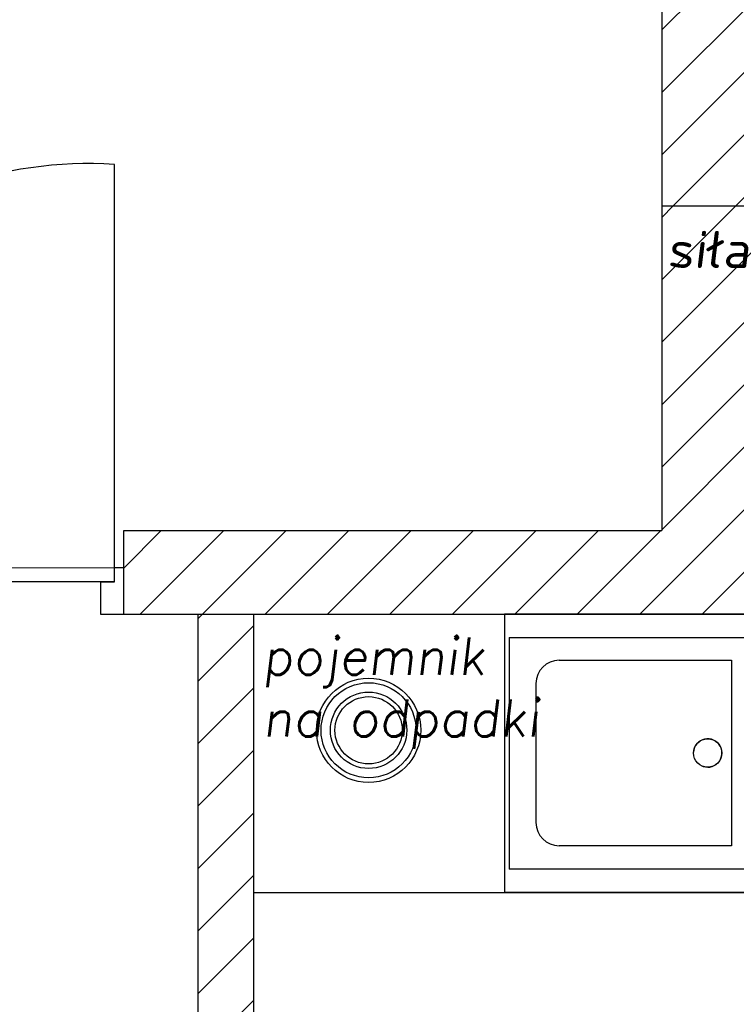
# Model space of a CAD drawing. Header units: millimetres. Extents: x -486876 to 553054, y -140324 to 834178.
# Tile 11 of 155: x -169664 to -168119, y 73259 to 75383. Entities that reach past the tile are written whole.
import ezdxf
from ezdxf.enums import TextEntityAlignment as Align

# ---------------------------------------------------------------- set-up
doc = ezdxf.new("R2010")
doc.units = ezdxf.units.MM
doc.linetypes.add('DASH2', pattern=[0.75, 0.5, -0.25])
doc.layers.add('_XREF', color=252, linetype='DASH2', lineweight=13)
doc.layers.add('XREF$0$ściana nośna', color=8, linetype='Continuous', lineweight=30)
for name, color, linetype in [('XREF$0$DRZWI', 8, 'Continuous'), ('XREF$0$MEBLE', 8, 'Continuous'), ('XREF$0$MEBLE_ŁAZIENKOWE_I_KUCHENNE', 8, 'Continuous'), ('XREF$0$nowe ściany', 8, 'Continuous'), ('XREF$0$WYMIARY', 9, 'Continuous'), ('XREF$0$WYPEŁNIENIA', 8, 'Continuous')]:
    doc.layers.add(name, color=color, linetype=linetype)
doc.styles.add('XREF$0$APLUS', font='arial.ttf', dxfattribs={"width": 0.6})
doc.styles.add('XREF$0$ROMANS', font='romans.shx')
pattern_1 = [(45, (-52999.899, 13162.694), (-6.7351921, 6.7351921), [])]

# ---------------------------------------------------------------- blocks, each defined once
blk = doc.blocks.new('XREF')
at = {"layer": 'XREF$0$WYPEŁNIENIA'}
h = blk.add_hatch(dxfattribs=at)
h.set_pattern_fill('ANSI31', color=256, scale=3)
h.set_pattern_definition(pattern_1)
h.paths.add_polyline_path([(2833.43, 10024.04), (2806.56, 10024.04), (2806.56, 10062.95), (2756.56, 10062.95), (2756.56, 10102.95), (2726.65, 10102.95), (2725.88, 10101.79), (2725.88, 10033.49), (2680.31, 10033.49), (2680.31, 10102.95), (2641.56, 10102.95), (2641.56, 10024.04), (2546.56, 10024.04), (2546.56, 9984.04), (2833.43, 9984.04)])
h.paths.add_polyline_path([(3067, 10024.04), (2833.43, 10024.04), (2833.43, 9984.04), (3067, 9984.04), (3067, 9994.04)])
h.paths.add_polyline_path([(2456.56, 10024.04), (2376.56, 10024.04), (2376.56, 10044.04), (2361.56, 10044.04), (2361.56, 10024.04), (2161.56, 10024.04), (2161.56, 10141.99), (2121.56, 10141.99), (2121.56, 9894.37), (1846.56, 9894.37), (1846.56, 9872.67), (1876.56, 9872.67), (2121.56, 9872.67), (2121.56, 9779.12), (2161.56, 9779.12), (2161.56, 9869.37), (2161.56, 9984.04), (2456.56, 9984.04)])
h.paths.add_polyline_path([(2376.56, 10304.91), (2361.56, 10304.91), (2361.56, 10144.04), (2371.64, 10144.04), (2376.56, 10144.04)])
h.paths.add_polyline_path([(2444.58, 10649.37), (2192.94, 10649.37), (2192.94, 10634.37), (2379.58, 10634.37), (2379.58, 10589.37), (2444.58, 10589.37)])
h.paths.add_polyline_path([(2161.56, 10634.37), (2192.94, 10634.37), (2192.94, 10649.37), (2161.56, 10649.37), (2161.56, 10704.67), (2121.56, 10704.67), (2121.56, 10581.7), (2161.56, 10581.7)])
h.paths.add_polyline_path([(2647.02, 10553.68), (2666.09, 10553.68), (2666.09, 10567.18), (2647.02, 10567.18)], flags=16)
h.paths.add_polyline_path([(2530.53, 10311.91), (2530.53, 10304.91), (2666.56, 10304.91), (2666.56, 10392.95), (2646.56, 10392.95), (2646.56, 10322.95), (2530.53, 10322.95)])
edge = h.paths.add_edge_path()
edge.add_line((2430.53, 10304.91), (2430.53, 10311.91))
edge.add_line((2430.53, 10311.91), (2433.03, 10311.91))
edge.add_line((2433.03, 10311.91), (2430.53, 10314.91))
edge.add_arc((2428.76, 10318.93), 4.39, 293.6835, 426.3165)
edge.add_line((2430.53, 10322.95), (2161.56, 10322.95))
edge.add_line((2161.56, 10322.95), (2161.56, 10418.77))
edge.add_line((2161.56, 10418.77), (2121.56, 10418.77))
edge.add_line((2121.56, 10418.77), (2121.56, 10304.91))
edge.add_line((2121.56, 10304.91), (2430.53, 10304.91))
h.paths.add_polyline_path([(2666.56, 10649.37), (2641.65, 10649.37), (2641.65, 10634.37), (2646.56, 10634.37), (2646.56, 10497.95), (2666.56, 10497.95)])
h = blk.add_hatch(dxfattribs=at)
h.set_pattern_fill('ANSI31', color=256, scale=3)
h.set_pattern_definition(pattern_1)
h.paths.add_polyline_path([(2558.56, 10304.91), (2546.56, 10304.91), (2546.56, 10206.27), (2556.56, 10206.27), (2558.56, 10206.27)])
h.paths.add_polyline_path([(2558.56, 10106.27), (2546.56, 10106.27), (2546.56, 10024.04), (2558.56, 10024.04)])
h.paths.add_polyline_path([(2161.56, 9779.12), (2121.56, 9779.12), (2121.56, 9694.37), (2161.56, 9694.37)])
h.paths.add_polyline_path([(2161.56, 9424.37), (2121.56, 9424.37), (2121.56, 9247.17), (1876.56, 9247.17), (1846.56, 9247.17), (1846.56, 9224.37), (2134.58, 9224.37), (2134.58, 9090.15), (2519.93, 9090.15), (2519.93, 9115.15), (2161.56, 9115.15)])
h.paths.add_polyline_path([(1876.56, 9441.47), (1846.56, 9441.47), (1846.56, 9404.47), (1876.56, 9404.47)])
h.paths.add_polyline_path([(1876.56, 9715.37), (1846.56, 9715.37), (1846.56, 9678.37), (1876.56, 9678.37)])
h.paths.add_polyline_path([(2699.1, 9115.15), (2648.93, 9115.15), (2648.93, 9090.15), (2699.1, 9090.15)])
h.paths.add_polyline_path([(2878.28, 9115.15), (2833.43, 9115.15), (2833.43, 9090.15), (2878.28, 9090.15)])
h.paths.add_polyline_path([(3386.56, 9321.43), (3541.76, 9319.38), (3541.76, 9339.38), (3386.56, 9341.43), (3386.56, 9472.15), (3361.56, 9472.15), (3361.56, 9115.15), (3007.28, 9115.15), (3007.28, 9090.15), (3386.56, 9090.15)])
h.paths.add_polyline_path([(3386.56, 9779.12), (3361.56, 9779.12), (3361.56, 9622.15), (3386.56, 9622.15)])
h.paths.add_polyline_path([(3386.56, 9871.31), (3361.56, 9871.31), (3361.56, 9779.12), (3386.56, 9779.12)])
h.paths.add_polyline_path([(3409.56, 10024.04), (3386.56, 10024.04), (3386.56, 10471.78), (3409.68, 10471.78), (3409.68, 10496.78), (3386.56, 10496.78), (3386.56, 10611.78), (3447.56, 10611.78), (3447.56, 10651.78), (3326.56, 10651.78), (3326.56, 10611.78), (3361.56, 10611.78), (3361.56, 10024.04), (3167, 10024.04), (3167, 9984.04), (3361.56, 9984.04), (3361.56, 9971.31), (3386.56, 9971.31), (3386.56, 9984.04), (3409.56, 9984.04)])
h.paths.add_polyline_path([(3221.56, 10651.78), (3201.56, 10651.78), (3201.56, 10666.78), (3176.56, 10666.78), (3176.56, 10322.95), (3201.56, 10322.95), (3201.56, 10611.78), (3221.56, 10611.78)])
h.paths.add_polyline_path([(2666.56, 10481.33), (2666.56, 10497.95), (2646.56, 10497.95), (2646.56, 10392.95), (2666.56, 10392.95)])
h.paths.add_polyline_path([(2833.43, 10649.37), (2666.56, 10649.37), (2666.56, 10637.37), (2833.43, 10637.37)])
h.paths.add_polyline_path([(2896.56, 10649.37), (2833.56, 10649.37), (2833.56, 10589.37), (2896.56, 10589.37)])
h.paths.add_polyline_path([(2896.56, 10649.37), (2884.56, 10649.37)])
h.paths.add_polyline_path([(3055.46, 10649.37), (2896.56, 10649.37), (2896.56, 10637.37), (3055.46, 10637.37)])
h.paths.add_polyline_path([(3033.87, 10637.37), (3021.87, 10637.37), (3021.87, 10496.71), (3033.87, 10496.71)])
h.paths.add_polyline_path([(3176.56, 10649.37), (3155.46, 10649.37), (3155.46, 10637.37), (3176.56, 10637.37)])
h.paths.add_polyline_path([(2806.56, 10316.91), (2666.56, 10316.91), (2666.56, 10304.91), (2794.56, 10304.91), (2794.56, 10223.94), (2806.56, 10223.94)])
at = {"layer": 'XREF$0$DRZWI'}
blk.add_line((2528.53, 10314.99), (2530.53, 10314.99), dxfattribs=at)
for points in [[(2525.53, 10311.91), (2528.53, 10311.91), (2528.53, 10401.91), (2528.53, 10401.91)], [(2528.53, 10311.91), (2433.03, 10311.91), (2433.03, 10314.91), (2433.03, 10314.91), (2530.53, 10314.99)], [(2525.53, 10311.91), (2525.53, 10304.91), (2530.53, 10304.91)]]:
    blk.add_lwpolyline(points, dxfattribs=at)
blk.add_arc((2523.09, 10311.97), 90.11, 86.5388, 178.128, dxfattribs=at)
at = {"layer": 'XREF$0$MEBLE', "ltscale": 1.2}
blk.add_line((2558.56, 10244.91), (2794.56, 10244.91), dxfattribs=at)
at = {"layer": 'XREF$0$MEBLE'}
for radius in [11.25, 10.25, 8.25, 7.25]:
    blk.add_circle((2583.32, 10279.87), radius, dxfattribs=at)
at = {"layer": 'XREF$0$MEBLE_ŁAZIENKOWE_I_KUCHENNE'}
for p, q in [((2612.62, 10304.91), (2612.62, 10244.91)), ((2712.62, 10304.91), (2612.62, 10304.91)), ((2613.62, 10299.91), (2711.62, 10299.91)), ((2613.62, 10299.91), (2613.62, 10249.91)), ((2624.4, 10294.97), (2661.62, 10294.97)), ((2619.4, 10289.97), (2619.4, 10259.97)), ((2661.62, 10254.97), (2624.4, 10254.97)), ((2711.62, 10249.91), (2613.62, 10249.91)), ((2712.62, 10244.91), (2612.62, 10244.91))]:
    blk.add_line(p, q, dxfattribs=at)
blk.add_lwpolyline([(2661.62, 10294.97), (2661.62, 10254.97)], dxfattribs=at)
blk.add_circle((2656.46, 10274.97), 3.06, dxfattribs=at)
for centre, radius, start, end in [((2624.4, 10289.97), 5, 90, 180), ((2656.46, 10274.97), 3.06, 242.2027, 175.9934), ((2624.4, 10259.97), 5, 180, 270)]:
    blk.add_arc(centre, radius, start, end, dxfattribs=at)
at = {"layer": 'XREF$0$nowe ściany'}
for p, q in [((2646.56, 10497.95), (2646.56, 10392.95)), ((2530.53, 10304.91), (2530.53, 10322.95)), ((2546.56, 10206.27), (2546.56, 10304.91)), ((2558.56, 10206.27), (2558.56, 10304.91))]:
    blk.add_line(p, q, dxfattribs=at)
at = {"layer": 'XREF$0$ściana nośna'}
for p, q in [((2646.56, 10392.95), (2666.56, 10392.95)), ((2646.56, 10392.95), (2646.56, 10322.95)), ((2530.53, 10322.95), (2646.56, 10322.95)), ((2530.53, 10304.91), (2666.56, 10304.91))]:
    blk.add_line(p, q, dxfattribs=at)
at = {"style": 'XREF$0$APLUS'}
blk.add_attdef('165', text='', height=12.94, rotation=90, dxfattribs=at).set_placement((5850.28, 4086.91), align=Align.TOP_CENTER)
blk.add_attdef('70', text='', height=12.94, rotation=90, dxfattribs=at).set_placement((5846.74, 4087.03), align=Align.BOTTOM_CENTER)
at = {"layer": 'XREF$0$DRZWI', "style": 'XREF$0$APLUS'}
for tag, height, p in [('90', 10.59, (3968.05, 17970.78)), ('90', 10.59, (4273.69, 17907.63)), ('90', 10.59, (4647.11, 17907.63)), ('90', 10.59, (4995.74, 17907.63)), ('90', 10.59, (5345.01, 17907.63)), ('90', 8.24, (3625.86, 17450.53)), ('90', 8.24, (4282.58, 17436.64)), ('90', 8.24, (4577.82, 17436.64)), ('90', 8.24, (5003.12, 17436.64)), ('90', 8.24, (5300.95, 17436.64)), ('90', 8.24, (5625.63, 17350.96)), ('110', 12.94, (3772.73, 10725.01)), ('100', 12.94, (3763.85, 10003.38)), ('90', 10.59, (3383.41, 9921.97)), ('83', 10.59, (4118.73, 4184.03))]:
    blk.add_attdef(tag, text='', height=height, dxfattribs=at).set_placement(p, align=Align.BOTTOM_CENTER)
for tag, height, p in [('200', 10.59, (3967.95, 17967.89)), ('200', 10.59, (4273.59, 17904.74)), ('200', 10.59, (4647.01, 17904.74)), ('200', 10.59, (4995.64, 17904.74)), ('200', 10.59, (5344.91, 17904.74)), ('200', 8.24, (3625.86, 17448.28)), ('200', 8.24, (4282.58, 17434.39)), ('200', 8.24, (4577.82, 17434.39)), ('200', 8.24, (5003.12, 17434.39)), ('200', 8.24, (5300.95, 17434.39)), ('200', 8.24, (5625.63, 17348.71)), ('210', 12.94, (3772.6, 10721.48)), ('200', 12.94, (3763.85, 9999.84)), ('200', 10.59, (3383.31, 9919.08)), ('178', 10.59, (4118.62, 4181.14))]:
    blk.add_attdef(tag, text='', height=height, dxfattribs=at).set_placement(p, align=Align.TOP_CENTER)
for tag, height, p in [('205', 10.59, (4204.92, 17787.31)), ('210', 10.59, (5722.65, 17787.31)), ('210', 12.94, (4602.86, 17776.83)), ('210', 12.94, (4951.5, 17776.83)), ('210', 12.94, (5300.98, 17776.83)), ('210', 12.94, (4044.07, 17776.19)), ('210', 12.94, (3579.16, 17557.04)), ('210', 12.94, (3935.88, 17557.04)), ('210', 12.94, (4219.13, 17557.04)), ('210', 12.94, (4633.7, 17557.04)), ('210', 12.94, (4958.43, 17557.04)), ('210', 12.94, (5356.84, 17557.04)), ('210', 12.94, (5615.9, 17557.04)), ('200', 11.76, (4716.1, 10187.15)), ('200', 11.76, (4936.97, 10128.95)), ('200', 11.76, (5363.02, 10117.1)), ('210', 13.53, (3475.75, 9987.9)), ('170', 11.76, (4209.38, 4035.73))]:
    blk.add_attdef(tag, text='', height=height, rotation=90, dxfattribs=at).set_placement(p, align=Align.TOP_CENTER)
for tag, height, p in [('100', 10.59, (5719.75, 17787.41)), ('96', 10.59, (4202.03, 17787.41)), ('100', 12.94, (4599.33, 17776.96)), ('100', 12.94, (4947.96, 17776.96)), ('100', 12.94, (5297.45, 17776.96)), ('100', 12.94, (4040.53, 17776.32)), ('100', 12.94, (3575.63, 17557.16)), ('100', 12.94, (3932.34, 17557.16)), ('100', 12.94, (4215.59, 17557.16)), ('100', 12.94, (4630.17, 17557.16)), ('100', 12.94, (4954.89, 17557.16)), ('100', 12.94, (5353.3, 17557.16)), ('100', 12.94, (5612.36, 17557.16)), ('90', 11.76, (4712.89, 10187.26)), ('90', 11.76, (4933.75, 10129.07)), ('90', 11.76, (5359.81, 10117.21)), ('120', 13.53, (3472.06, 9987.9)), ('90', 11.76, (4206.17, 4035.84))]:
    blk.add_attdef(tag, text='', height=height, rotation=90, dxfattribs=at).set_placement(p, align=Align.BOTTOM_CENTER)
at = {"layer": 'XREF$0$WYMIARY', "char_height": 8, "width": 174.6276, "attachment_point": 1, "style": 'XREF$0$ROMANS'}
for s, insert in [('{\\Q7;siła}', (2647.69, 10387.56)), ('{\\Q7;pojemnik \\Pna odpadki}', (2560.5, 10299.86))]:
    blk.add_mtext(s, dxfattribs=dict(at, insert=insert))

msp = doc.modelspace()

# ---------------------------------------------------------------- block references
at = {"layer": '_XREF', "xscale": 10, "yscale": 10, "zscale": 10}
msp.add_blockref('XREF', (-194744.7507, -28948.20066), dxfattribs=at)

doc.saveas('drawing.dxf')
